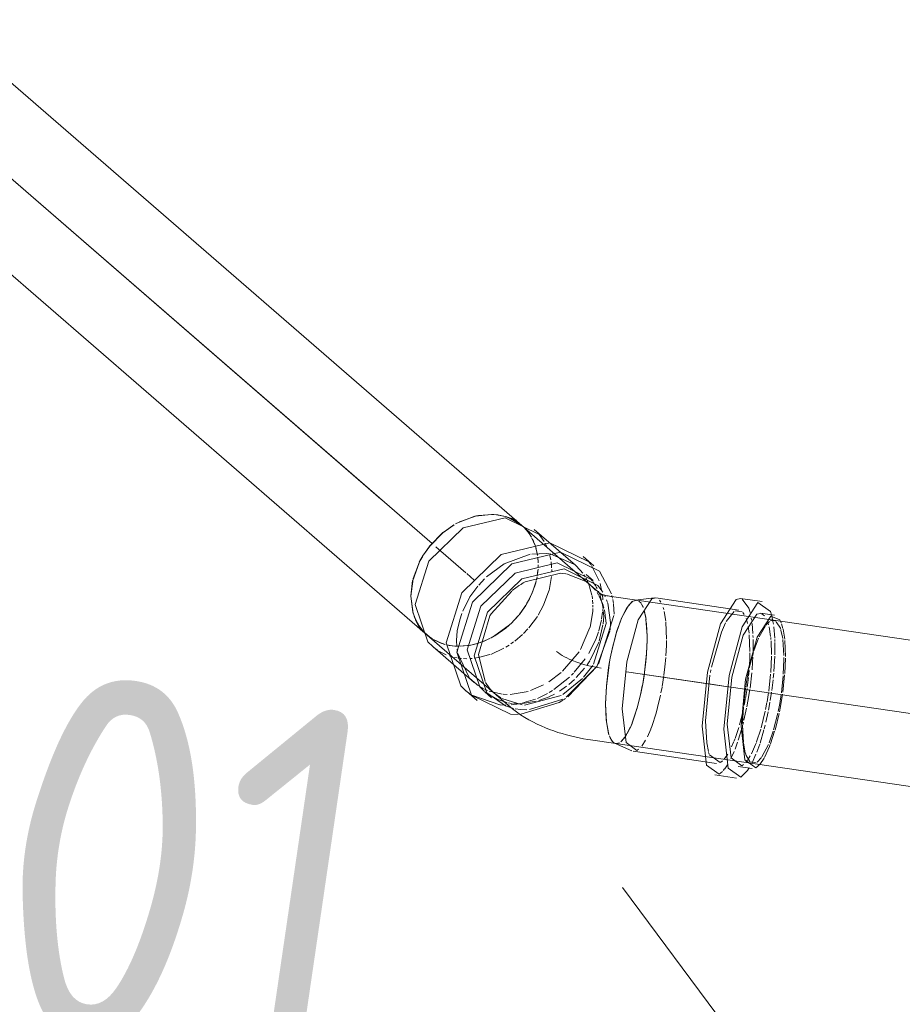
# Model space of a CAD drawing. Header units: millimetres. Extents: x -121 to 34184, y -147 to 33428.
# Tile 13 of 107: x 10050 to 10355, y 20182 to 20522. Entities that reach past the tile are written whole.
import ezdxf

# ---------------------------------------------------------------- set-up
doc = ezdxf.new("R2010")
doc.units = ezdxf.units.MM
doc.linetypes.add('ADSK_Осевая', pattern=[700, 500, -100, 0, -100])
for name, color, linetype, lineweight in [('P-PIPE-____-CNTR', 3, 'ADSK_Осевая', 20), ('P-PIPE-____-IDEN', 2, 'Continuous', 20), ('P-PIPE-____-OTLN', 3, 'Continuous', 20)]:
    doc.layers.add(name, color=color, linetype=linetype, lineweight=lineweight)
doc.styles.add('GOST Common_1', font='GOST_Common.ttf', dxfattribs={"width": 0.9, "height": 125})

# ---------------------------------------------------------------- blocks, each defined once
blk = doc.blocks.new('ADSK_ППР_Отвод канализационный_Составной - Отвод раструбный-1566427-_3D_ копия 1')
at = {"layer": 'P-PIPE-____-OTLN', "color": 22}
for p, q in [((8178.88, 20348.11), (8184.49, 20350.22)), ((8184.58, 20350.24), (8190.19, 20350.87)), ((8191.37, 20350.81), (8194.95, 20350.14)), ((8198.8, 20349), (8194.95, 20350.14)), ((8195.56, 20349.95), (8197.9, 20348.94)), ((8173.56, 20344.6), (8177.31, 20347.23)), ((8177.85, 20347.55), (8178.79, 20348.06)), ((8200.08, 20347.54), (8200.75, 20346.99)), ((8228.82, 20322.65), (8200.75, 20346.99)), ((8219.25, 20333.27), (8205, 20345.62)), ((8168.97, 20339.98), (8173.49, 20344.55)), ((8167.07, 20337.37), (8168.91, 20339.9)), ((8165.43, 20334.54), (8166.67, 20336.74)), ((8225.6, 20333.12), (8221.9, 20336.33)), ((8163.18, 20328.67), (8165.38, 20334.46)), ((8162.37, 20322.75), (8163.15, 20328.57)), ((8225.33, 20328), (8222.95, 20330.06)), ((8224.22, 20326.6), (8223.62, 20327.08)), ((8163.07, 20317.2), (8162.37, 20322.66)), ((8240.4, 20321.21), (8231.68, 20322.49)), ((8246.44, 20322.03), (8239.96, 20321.21)), ((8275.65, 20317.83), (8246.91, 20322.03)), ((8283.71, 20320.74), (8276.23, 20321.84)), ((8238.84, 20320.73), (8236.99, 20318.62)), ((8239.19, 20320.95), (8240.4, 20321.21)), ((8240.54, 20321.18), (8240.4, 20321.21)), ((8164.71, 20313.22), (8163.7, 20315.32)), ((8190.13, 20316.48), (8189.71, 20315.78)), ((8287.91, 20316.04), (8283.12, 20316.74)), ((8165.22, 20312.4), (8163.99, 20314.65)), ((8164.05, 20314.5), (8165.73, 20310.86)), ((8166.69, 20310.49), (8165.27, 20312.32)), ((8166.45, 20310.76), (8165.76, 20311.62)), ((8287.63, 20314.25), (8286.45, 20314.05)), ((8168, 20309.21), (8196.07, 20284.87)), ((8169.95, 20305.2), (8184.2, 20292.84)), ((8181.55, 20289.78), (8185.25, 20286.57)), ((8187.9, 20289.63), (8190.28, 20287.57)), ((8224.45, 20273.01), (8233.16, 20271.74)), ((8232.75, 20271.86), (8238.72, 20269.22)), ((8233.16, 20271.74), (8232.75, 20271.86)), ((8233.02, 20271.77), (8233.16, 20271.74)), ((8239.17, 20269.09), (8267.91, 20264.89)), ((8275.38, 20263.8), (8280.17, 20263.1)), ((8267.33, 20260.88), (8274.8, 20259.79))]:
    blk.add_line(p, q, dxfattribs=at)
at = {"layer": 'P-PIPE-____-OTLN', "color": 9}
for p, q in [((8179.17, 20348.25), (8185.44, 20350.44)), ((8185.71, 20350.49), (8190.58, 20350.86)), ((8190.27, 20350.87), (8191.09, 20350.83)), ((8192.44, 20350.69), (8195.48, 20349.97)), ((8195.22, 20350.06), (8195.97, 20349.8)), ((8196.12, 20349.75), (8200.62, 20347.1)), ((8197.9, 20348.94), (8200.02, 20347.58)), ((8173.75, 20344.76), (8177.28, 20347.22)), ((8178.08, 20347.68), (8179.12, 20348.23)), ((8169.03, 20340.06), (8173.6, 20344.64)), ((8208.45, 20341.44), (8206.65, 20343.96)), ((8167.09, 20337.41), (8168.97, 20339.99)), ((8165.31, 20334.31), (8166.37, 20336.25)), ((8166.67, 20336.74), (8167.07, 20337.37)), ((8218.69, 20333.72), (8210.45, 20337.22)), ((8163.03, 20328.08), (8165.24, 20334.17)), ((8224.49, 20333.57), (8223.8, 20334.42)), ((8227.42, 20327.89), (8224.79, 20333.16)), ((8187.86, 20328.66), (8185.82, 20326.47)), ((8214.05, 20330.54), (8201.83, 20327.54)), ((8222.6, 20327.79), (8216.09, 20330.33)), ((8222.55, 20329.33), (8222.16, 20329.94)), ((8225.09, 20327.81), (8224.6, 20328.4)), ((8162.37, 20322.75), (8163.01, 20327.98)), ((8199.91, 20326.4), (8197.36, 20324.53)), ((8205.65, 20327.85), (8204.41, 20324.02)), ((8223.62, 20327.08), (8223.01, 20327.51)), ((8226.28, 20326.02), (8225.25, 20327.6)), ((8163.24, 20316.62), (8162.37, 20322.65)), ((8197.2, 20324.4), (8190.13, 20316.48)), ((8204.25, 20323.63), (8202.18, 20319.61)), ((8227.16, 20323.13), (8226.66, 20323.91)), ((8228.38, 20320.6), (8227.3, 20322.9)), ((8229.53, 20322.36), (8229.2, 20323.04)), ((8231.99, 20321.97), (8231.77, 20322.89)), ((8202.05, 20319.4), (8200.11, 20316.64)), ((8202.14, 20319.56), (8201.68, 20318.82)), ((8229.04, 20318.54), (8228.44, 20320.45)), ((8230.32, 20320.38), (8229.98, 20321.32)), ((8231.34, 20313.5), (8230.36, 20320.25)), ((8232.32, 20320.07), (8232.09, 20321.47)), ((8232.53, 20316.43), (8232.35, 20319.84)), ((8235.36, 20315.53), (8237.67, 20319.57)), ((8237.67, 20319.57), (8239.05, 20320.87)), ((8248.71, 20320.53), (8248.23, 20321.21)), ((8163.99, 20314.65), (8163.09, 20317.11)), ((8163.69, 20315.34), (8163.26, 20316.56)), ((8180, 20316.69), (8179.27, 20314.48)), ((8189.71, 20315.78), (8185.8, 20302.44)), ((8199.62, 20316.02), (8196.89, 20313.08)), ((8227.2, 20299.13), (8232.52, 20315.9)), ((8229.8, 20313.13), (8229.19, 20317.92)), ((8234.87, 20314.39), (8235.36, 20315.52)), ((8274.03, 20317.34), (8271.29, 20313.85)), ((8276.76, 20317.24), (8274.36, 20317.55)), ((8277.47, 20316.29), (8276.97, 20317.01)), ((8284.43, 20315.84), (8283.54, 20316.52)), ((8287.16, 20315.12), (8286.92, 20316.12)), ((8165.49, 20312), (8164.71, 20313.22)), ((8179.25, 20314.41), (8178.44, 20310.69)), ((8225.48, 20299.09), (8229.8, 20313.13)), ((8231.18, 20310.93), (8231.34, 20313.5)), ((8233.55, 20310.67), (8234.6, 20313.69)), ((8284.78, 20312.4), (8282.59, 20308.55)), ((8286.23, 20313.91), (8284.95, 20312.63)), ((8288.33, 20313.95), (8287.63, 20314.25)), ((8290.26, 20313.38), (8289.75, 20314.48)), ((8290.85, 20311.43), (8290.38, 20313.05)), ((8168, 20309.21), (8166.45, 20310.76)), ((8168.67, 20308.66), (8167.18, 20309.98)), ((8178.43, 20310.6), (8178.18, 20307.34)), ((8191.44, 20308.96), (8190.69, 20308.53)), ((8226.75, 20298.54), (8231.14, 20310.55)), ((8231.97, 20304.79), (8233.55, 20310.66)), ((8290.75, 20308.01), (8290.15, 20310.93)), ((8291.44, 20307.8), (8290.91, 20311.17)), ((8170.35, 20304.86), (8171.54, 20303.98)), ((8178.18, 20307.34), (8178.26, 20305.19)), ((8189.35, 20307.83), (8187.5, 20307.02)), ((8231.24, 20301.26), (8231.97, 20304.78)), ((8291.18, 20302.18), (8290.81, 20307.6)), ((8291.71, 20301.78), (8291.48, 20307.34)), ((8171.82, 20303.8), (8174.64, 20302.35)), ((8178.36, 20304.3), (8178.46, 20303.56)), ((8178.55, 20303.06), (8182.55, 20294.5)), ((8185.8, 20302.44), (8188.01, 20293.2)), ((8231.23, 20301.22), (8231.01, 20299.97)), ((8280.72, 20303.4), (8279.22, 20297.77)), ((8291.2, 20300.63), (8291.19, 20301.48)), ((8216.03, 20287.71), (8226.71, 20298.48)), ((8222.04, 20294.62), (8225.25, 20298.73)), ((8229.91, 20291.39), (8230.69, 20298)), ((8230.69, 20298), (8231, 20299.93)), ((8290.96, 20295.64), (8291.2, 20300.63)), ((8291.47, 20295.96), (8291.7, 20301.19)), ((8265.64, 20295.32), (8264.12, 20279.53)), ((8265.99, 20297.23), (8265.82, 20296.29)), ((8279.11, 20297.29), (8278.5, 20294.31)), ((8290.3, 20289.24), (8290.92, 20295.07)), ((8290.78, 20289.43), (8291.43, 20295.4)), ((8182.8, 20294.22), (8185.7, 20291.69)), ((8186.07, 20291.45), (8187.5, 20290.63)), ((8188.22, 20292.82), (8189.47, 20290.94)), ((8214.84, 20288.63), (8221.62, 20294.17)), ((8229.62, 20285.5), (8229.91, 20291.38)), ((8278.27, 20293.08), (8277.98, 20291.25)), ((8181.88, 20289.57), (8182.6, 20289.02)), ((8183.5, 20288.41), (8193.1, 20285.07)), ((8187.78, 20290.49), (8188.88, 20290)), ((8188.6, 20289.13), (8192.62, 20286.87)), ((8190.44, 20289.85), (8191.39, 20288.97)), ((8191.54, 20288.84), (8193.5, 20287.48)), ((8201.66, 20285.02), (8214.33, 20288.33)), ((8277.91, 20290.81), (8277.23, 20284.86)), ((8193.18, 20285.07), (8195.19, 20285.01)), ((8193.85, 20287.27), (8200.8, 20285.07)), ((8195.03, 20284.7), (8197.78, 20283.86)), ((8203.3, 20283.44), (8214.86, 20287.02)), ((8229.89, 20279.23), (8229.62, 20285.42)), ((8277.19, 20284.43), (8276.88, 20278.61)), ((8287.59, 20276.5), (8289.06, 20282.23)), ((8288.1, 20276.39), (8289.49, 20282.07)), ((8230.57, 20275.45), (8229.89, 20279.23)), ((8264.12, 20279.53), (8264.52, 20271.99)), ((8276.88, 20278.11), (8277.21, 20272.12)), ((8230.76, 20274.81), (8230.57, 20275.45)), ((8286.06, 20271.92), (8287.46, 20276.06)), ((8286.56, 20271.65), (8287.97, 20275.95)), ((8231.87, 20272.57), (8231.08, 20273.95)), ((8232.46, 20272.02), (8231.87, 20272.56)), ((8232.24, 20272.18), (8232.99, 20271.77)), ((8233.18, 20271.73), (8233.91, 20271.8)), ((8234.37, 20271.99), (8233.19, 20271.73)), ((8264.53, 20271.96), (8265.1, 20268.98)), ((8277.24, 20271.82), (8277.85, 20268.49)), ((8283.57, 20267.11), (8285.86, 20271.45)), ((8240.46, 20269.37), (8241.02, 20269.75)), ((8265.2, 20268.64), (8265.37, 20268.08)), ((8265.45, 20267.86), (8269.2, 20265.17)), ((8269.26, 20265.2), (8269.96, 20265.71)), ((8270.73, 20263.04), (8271.68, 20264.42)), ((8276.67, 20264.07), (8277.26, 20264.49)), ((8279.43, 20265.44), (8281.63, 20265.09)), ((8281.97, 20265.31), (8283.44, 20266.92)), ((8282.22, 20263.92), (8282.79, 20264.49)), ((8282.83, 20264.55), (8284.32, 20266.7)), ((8268.81, 20261.2), (8269.94, 20262.12)), ((8270.21, 20262.41), (8270.67, 20262.97)), ((8278.64, 20262.46), (8279.2, 20263.32))]:
    blk.add_line(p, q, dxfattribs=at)
at = {"layer": 'P-PIPE-____-OTLN', "color": 10}
for p, q in [((8191.27, 20350.82), (8192.44, 20350.69)), ((8201.14, 20346.63), (8202.52, 20345.16)), ((8201.51, 20346.28), (8202.3, 20345.44)), ((8202.52, 20345.16), (8203.53, 20343.8)), ((8202.59, 20345.08), (8203.32, 20344.11)), ((8203.47, 20343.89), (8204.05, 20342.96)), ((8203.57, 20343.74), (8204.04, 20342.96)), ((8204.2, 20342.69), (8205.32, 20340.15)), ((8204.4, 20342.3), (8204.81, 20341.44)), ((8204.99, 20341.01), (8205.41, 20339.87)), ((8205.41, 20339.87), (8205.68, 20338.99)), ((8205.59, 20339.32), (8206.14, 20336.82)), ((8209.27, 20339.86), (8208.71, 20340.97)), ((8205.93, 20337.98), (8206.16, 20336.67)), ((8206.24, 20336.1), (8206.36, 20334.33)), ((8206.25, 20335.98), (8206.37, 20334.12)), ((8210.7, 20335.14), (8210.38, 20336.67)), ((8206.3, 20331.92), (8206.14, 20330.38)), ((8206.37, 20333.44), (8206.34, 20332.49)), ((8206.37, 20333.44), (8206.34, 20332.53)), ((8210.88, 20333.82), (8210.8, 20334.48)), ((8210.99, 20332.4), (8210.9, 20333.64)), ((8211.02, 20331.13), (8211.01, 20331.88)), ((8205.85, 20328.72), (8205.69, 20327.99)), ((8205.95, 20329.25), (8205.75, 20328.28)), ((8206.28, 20331.59), (8206.02, 20329.61)), ((8210.11, 20324.62), (8210.94, 20329.46)), ((8223.15, 20328.27), (8222.83, 20328.86)), ((8204.99, 20325.6), (8204.21, 20323.56)), ((8205.5, 20327.27), (8205.06, 20325.8)), ((8223.61, 20327.29), (8223.3, 20327.97)), ((8224.91, 20322.97), (8223.7, 20327.08)), ((8226.72, 20325.22), (8226.41, 20325.8)), ((8228.25, 20324.69), (8227.69, 20327.03)), ((8208.24, 20319.51), (8210.07, 20324.47)), ((8225.11, 20321.67), (8224.96, 20322.72)), ((8227.49, 20323.46), (8227.12, 20324.36)), ((8228.34, 20320.57), (8227.59, 20323.19)), ((8228.71, 20321.4), (8228.51, 20323.15)), ((8201.68, 20318.82), (8199.78, 20316.22)), ((8202.18, 20319.61), (8202.05, 20319.4)), ((8206.39, 20316.11), (8208.23, 20319.49)), ((8225.25, 20319.93), (8225.15, 20321.29)), ((8225.21, 20317.43), (8225.26, 20318.37)), ((8225.26, 20318.77), (8225.26, 20319.51)), ((8228.51, 20319.72), (8228.38, 20320.39)), ((8228.74, 20318.26), (8228.51, 20319.72)), ((8228.65, 20317.56), (8228.76, 20318.75)), ((8228.78, 20318.97), (8228.83, 20319.64)), ((8241.14, 20320.9), (8241.85, 20320.16)), ((8241.87, 20320.14), (8242.62, 20318.65)), ((8242.56, 20318.81), (8242.18, 20319.62)), ((8249.69, 20318.02), (8249.51, 20318.65)), ((8199.58, 20315.97), (8197.88, 20314.07)), ((8203.09, 20311.66), (8206.08, 20315.62)), ((8224.27, 20311.96), (8225.21, 20317.32)), ((8228.25, 20314.78), (8228.59, 20317.05)), ((8228.73, 20313.04), (8228.97, 20315.56)), ((8228.97, 20315.56), (8228.82, 20317.58)), ((8242.92, 20317.73), (8243.47, 20315.21)), ((8243.57, 20314.53), (8243.09, 20317.12)), ((8250.41, 20314.01), (8249.86, 20317.36)), ((8278.25, 20314.45), (8278.11, 20314.86)), ((8280.01, 20314.36), (8279.9, 20315.02)), ((8287.27, 20314.58), (8287.16, 20315.12)), ((8220.91, 20304.2), (8224.23, 20311.81)), ((8227.26, 20310.66), (8228.18, 20314.4)), ((8227.4, 20307.13), (8228.69, 20312.74)), ((8243.55, 20314.67), (8243.94, 20308.98)), ((8243.74, 20312.98), (8243.65, 20313.87)), ((8243.94, 20308.75), (8243.75, 20312.89)), ((8250.7, 20307.77), (8250.44, 20313.67)), ((8278.44, 20313.78), (8278.3, 20314.29)), ((8278.58, 20313.22), (8278.46, 20313.7)), ((8279.15, 20309.81), (8278.81, 20312.13)), ((8280.46, 20309.73), (8280.17, 20313.14)), ((8285.71, 20313.38), (8285.59, 20313.76)), ((8285.91, 20312.68), (8285.77, 20313.18)), ((8286.59, 20308.72), (8286.08, 20312.01)), ((8287.4, 20313.91), (8287.3, 20314.43)), ((8287.55, 20312.97), (8287.4, 20313.89)), ((8288, 20308.16), (8287.67, 20312.08)), ((8169.23, 20308.25), (8168.68, 20308.65)), ((8169.84, 20307.84), (8169.14, 20308.31)), ((8190.69, 20308.53), (8190.07, 20308.19)), ((8198.26, 20307.12), (8200.94, 20309.42)), ((8201.27, 20309.73), (8202.76, 20311.29)), ((8226.21, 20307.69), (8227.17, 20310.36)), ((8243.94, 20308.87), (8243.94, 20307.72)), ((8243.94, 20307.69), (8243.94, 20308.65)), ((8279.44, 20303.57), (8279.21, 20309.24)), ((8280.53, 20308.3), (8280.49, 20309.07)), ((8286.69, 20307.67), (8286.63, 20308.31)), ((8172.52, 20306.49), (8170.1, 20307.68)), ((8173.19, 20306.25), (8170.39, 20307.51)), ((8173.9, 20306.02), (8172.7, 20306.42)), ((8174.17, 20305.95), (8173.2, 20306.24)), ((8177.38, 20305.38), (8174.72, 20305.81)), ((8176.63, 20305.46), (8175.5, 20305.64)), ((8177.73, 20305.36), (8176.91, 20305.43)), ((8178.7, 20305.32), (8177.72, 20305.36)), ((8178.48, 20305.32), (8177.73, 20305.36)), ((8182.01, 20305.54), (8178.96, 20305.32)), ((8182.11, 20305.55), (8179.59, 20305.32)), ((8184.16, 20305.95), (8182.38, 20305.59)), ((8185.73, 20306.39), (8182.64, 20305.63)), ((8185.05, 20306.18), (8184.42, 20306.01)), ((8186.44, 20306.63), (8185.64, 20306.36)), ((8186.94, 20306.8), (8185.94, 20306.46)), ((8189.67, 20307.99), (8187.26, 20306.93)), ((8189.95, 20302.52), (8194.54, 20304.64)), ((8195.16, 20305), (8196.28, 20305.71)), ((8196.91, 20306.13), (8197.86, 20306.81)), ((8223.78, 20302.8), (8226.17, 20307.58)), ((8224.34, 20300.55), (8227.28, 20306.76)), ((8243.74, 20302.72), (8243.94, 20307.53)), ((8243.94, 20307.53), (8243.76, 20302.92)), ((8250.47, 20301.96), (8250.66, 20305.61)), ((8250.66, 20305.61), (8250.7, 20307.31)), ((8280.6, 20304.98), (8280.55, 20307.63)), ((8280.55, 20303.26), (8280.6, 20304.98)), ((8286.91, 20302.51), (8286.73, 20307.14)), ((8288.04, 20306.99), (8288.02, 20307.69)), ((8288.07, 20303.89), (8288.05, 20306.6)), ((8175.71, 20301.96), (8176.6, 20301.69)), ((8177.45, 20301.49), (8178.4, 20301.3)), ((8178.76, 20301.25), (8179.9, 20301.11)), ((8184.24, 20301.17), (8185.7, 20301.39)), ((8185.79, 20301.4), (8189.65, 20302.42)), ((8214.8, 20296.7), (8220.45, 20303.45)), ((8243.75, 20302.81), (8243.08, 20296.39)), ((8250.12, 20298.21), (8250.43, 20301.44)), ((8279.37, 20300.6), (8279.44, 20303.08)), ((8280.38, 20299.96), (8280.47, 20301.51)), ((8280.5, 20302.09), (8280.53, 20302.83)), ((8286.62, 20296.26), (8286.91, 20301.9)), ((8287.72, 20296.55), (8288.03, 20301.9)), ((8288.05, 20302.36), (8288.07, 20303.89)), ((8180.59, 20301.06), (8181.76, 20301.03)), ((8183.03, 20301.07), (8183.62, 20301.11)), ((8216.55, 20287.83), (8226.74, 20298.41)), ((8218.79, 20296.33), (8222.62, 20301.01)), ((8223.23, 20298.89), (8224.16, 20300.26)), ((8243.07, 20296.27), (8243.5, 20299.91)), ((8249.77, 20295.42), (8250.11, 20298.09)), ((8279.21, 20297.76), (8279.37, 20300.58)), ((8280.18, 20297.17), (8280.38, 20299.96)), ((8209.97, 20292.99), (8214.27, 20296.22)), ((8211.79, 20290.35), (8217.16, 20294.69)), ((8217.85, 20295.37), (8218.53, 20296.06)), ((8219.52, 20294.56), (8222.34, 20297.72)), ((8249.15, 20291.46), (8249.75, 20295.23)), ((8278.52, 20291.22), (8278.92, 20294.57)), ((8278.97, 20294.98), (8279.14, 20296.9)), ((8279.47, 20290.8), (8280.09, 20296.15)), ((8285.95, 20289.87), (8286.58, 20295.73)), ((8287.51, 20294.32), (8287.68, 20296.02)), ((8203.71, 20290), (8208.24, 20291.98)), ((8213.68, 20289.8), (8216.15, 20291.57)), ((8216.9, 20292.17), (8218.83, 20293.89)), ((8241.95, 20289.84), (8242.3, 20291.61)), ((8242.33, 20291.73), (8242.55, 20292.98)), ((8248.72, 20289.2), (8249.1, 20291.2)), ((8286.99, 20290), (8287.46, 20293.76)), ((8189.43, 20289.79), (8193.9, 20288.78)), ((8194.24, 20288.75), (8195.69, 20288.68)), ((8196.68, 20288.69), (8202.86, 20289.73)), ((8206.06, 20287.33), (8209.59, 20288.99)), ((8206.61, 20286.61), (8210.12, 20287.89)), ((8210.17, 20289.32), (8211.29, 20290.02)), ((8210.29, 20287.97), (8212.02, 20288.81)), ((8241.88, 20289.49), (8240.41, 20283.6)), ((8247.59, 20284.2), (8248.57, 20288.46)), ((8277.89, 20287.23), (8278.45, 20290.75)), ((8285.36, 20286.12), (8285.87, 20289.36)), ((8286.46, 20286.56), (8286.91, 20289.44)), ((8192.76, 20286.81), (8195.53, 20285.93)), ((8195.61, 20285.02), (8196.34, 20285.06)), ((8195.93, 20285.84), (8197.32, 20285.6)), ((8197.07, 20285.12), (8198.88, 20285.35)), ((8197.94, 20285.54), (8199.12, 20285.48)), ((8199, 20285.37), (8201.34, 20285.84)), ((8199.64, 20285.48), (8200.3, 20285.5)), ((8200.9, 20285.54), (8205.7, 20286.36)), ((8201.38, 20285.85), (8205.42, 20287.08)), ((8215.04, 20286.82), (8215.76, 20287.28)), ((8277.46, 20284.95), (8277.69, 20286.16)), ((8277.69, 20286.16), (8277.85, 20287)), ((8284.84, 20283.45), (8285.32, 20285.91)), ((8238.76, 20278.74), (8240, 20282.25)), ((8240.33, 20283.34), (8238.79, 20278.83)), ((8240.23, 20283), (8240.46, 20283.78)), ((8245.56, 20277.64), (8247.06, 20282.25)), ((8247.09, 20282.38), (8247.55, 20284.05)), ((8275.84, 20278.18), (8276.96, 20282.62)), ((8277.37, 20279.79), (8278.31, 20283.97)), ((8283.29, 20277.1), (8284.73, 20282.93)), ((8284.96, 20279.09), (8285.75, 20282.7)), ((8238.76, 20278.74), (8238.05, 20277.08)), ((8238.43, 20277.94), (8238.74, 20278.69)), ((8245.25, 20276.82), (8245.53, 20277.56)), ((8276.95, 20278.14), (8277.2, 20279.11)), ((8284.4, 20276.86), (8284.72, 20278.09)), ((8235.14, 20272.56), (8236.46, 20274.16)), ((8237.92, 20276.8), (8236.35, 20274)), ((8236.57, 20274.33), (8236.88, 20274.83)), ((8237.12, 20275.24), (8238.16, 20277.33)), ((8244.04, 20274.05), (8245.19, 20276.68)), ((8274.3, 20273.44), (8275.58, 20277.29)), ((8275.42, 20272.89), (8276.62, 20276.91)), ((8281.76, 20272.3), (8283.17, 20276.68)), ((8282.93, 20271.86), (8284.29, 20276.44)), ((8236.3, 20273.93), (8234.88, 20272.34)), ((8242.08, 20270.84), (8243.41, 20272.86)), ((8273.13, 20270.59), (8273.93, 20272.48)), ((8274.03, 20272.72), (8274.22, 20273.22)), ((8274.34, 20269.83), (8275.18, 20272.16)), ((8281.82, 20268.75), (8282.84, 20271.57)), ((8270.57, 20266.34), (8271.81, 20268.07)), ((8272.88, 20266.56), (8274.01, 20269)), ((8278.67, 20266.12), (8279.56, 20267.52)), ((8280.18, 20265.07), (8281.53, 20268.03)), ((8278.02, 20265.28), (8278.55, 20265.96))]:
    blk.add_line(p, q, dxfattribs=at)
at = {"layer": 'P-PIPE-____-OTLN', "color": 22}
for points in [[(8206.65, 20343.96, 0), (8194.96, 20349.71, 0), (8180.42, 20346.18, 0), (8168.56, 20334.71, 0), (8163.94, 20319.69, 0)], [(8223.8, 20334.42, 0), (8210.34, 20341.04, 0), (8193.59, 20336.97, 0), (8179.95, 20323.77, 0), (8174.62, 20306.47, 0)], [(8231.63, 20323.44, 0), (8227.51, 20331.21, 0), (8214.05, 20337.83, 0), (8197.3, 20333.76, 0), (8183.65, 20320.55, 0), (8178.32, 20303.26, 0)], [(8224.6, 20328.4, 0), (8212.92, 20334.15, 0), (8198.37, 20330.61, 0), (8186.52, 20319.15, 0), (8181.89, 20304.13, 0)], [(8228.7, 20323.95, 0), (8226.98, 20326.34, 0), (8215.29, 20332.09, 0), (8200.74, 20328.55, 0), (8188.89, 20317.09, 0), (8184.26, 20302.07, 0)], [(8215.91, 20330.36, 0), (8214.8, 20330.5, 0), (8214.05, 20330.54, 0)], [(8201.83, 20327.54, 0), (8201.2, 20327.2, 0), (8200.19, 20326.59, 0)], [(8227.62, 20323.52, 0), (8227.65, 20323.51, 0), (8227.73, 20323.47, 0), (8227.87, 20323.41, 0), (8228.06, 20323.34, 0), (8228.29, 20323.26, 0), (8228.56, 20323.17, 0), (8228.88, 20323.07, 0), (8229.24, 20322.97, 0), (8229.63, 20322.88, 0), (8230.05, 20322.78, 0), (8230.5, 20322.69, 0), (8230.98, 20322.6, 0), (8231.48, 20322.52, 0), (8231.68, 20322.49, 0)], [(8246.91, 20322.03, 0), (8245.62, 20321.75, 0), (8240.88, 20314.44, 0), (8236.97, 20299.92, 0), (8235.37, 20283.73, 0)], [(8276.19, 20321.77, 0), (8274.75, 20321.52, 0), (8269.3, 20313.1, 0), (8264.79, 20296.38, 0), (8262.96, 20277.74, 0)], [(8163.94, 20319.69, 0), (8168.3, 20306.85, 0), (8169.95, 20305.2, 0)], [(8236.99, 20318.62, 0), (8235.13, 20315, 0), (8233.38, 20310.12, 0), (8231.86, 20304.32, 0), (8231.23, 20301.22, 0)], [(8286.92, 20316.12, 0), (8286.54, 20317.33, 0), (8282.22, 20320.43, 0), (8276.77, 20312.01, 0), (8272.27, 20295.28, 0), (8270.43, 20276.64, 0)], [(8283.09, 20316.68, 0), (8281.83, 20316.46, 0), (8277.1, 20309.15, 0), (8273.18, 20294.62, 0), (8271.59, 20278.44, 0)], [(8289.75, 20314.48, 0), (8286.62, 20315.76, 0), (8281.89, 20308.45, 0), (8277.97, 20293.92, 0), (8276.38, 20277.74, 0)], [(8174.62, 20306.47, 0), (8179.64, 20291.69, 0), (8181.5, 20289.87, 0)], [(8178.32, 20303.26, 0), (8183.35, 20288.48, 0), (8196.81, 20281.86, 0), (8199.39, 20281.78, 0)], [(8181.89, 20304.13, 0), (8186.25, 20291.29, 0), (8187.86, 20289.71, 0)], [(8184.26, 20302.07, 0), (8188.63, 20289.23, 0), (8195.03, 20284.7, 0)], [(8231, 20299.95, 0), (8231.11, 20300.55, 0), (8231.24, 20301.26, 0)], [(8231.01, 20299.97, 0), (8230.68, 20297.97, 0), (8229.92, 20291.53, 0), (8229.62, 20285.42, 0), (8229.81, 20280.06, 0), (8230.47, 20275.82, 0), (8230.77, 20274.79, 0)], [(8278.5, 20294.31, 0), (8278.37, 20293.64, 0), (8278.27, 20293.08, 0)], [(8189.47, 20290.94, 0), (8189.88, 20290.44, 0), (8190.44, 20289.85, 0)], [(8196.07, 20284.87, 0), (8197.46, 20283.72, 0), (8198.86, 20282.66, 0), (8200.27, 20281.68, 0), (8201.69, 20280.78, 0), (8203.11, 20279.95, 0), (8204.53, 20279.17, 0), (8205.96, 20278.46, 0), (8207.39, 20277.8, 0), (8208.83, 20277.18, 0), (8210.27, 20276.61, 0), (8211.72, 20276.09, 0), (8213.17, 20275.6, 0), (8214.63, 20275.15, 0), (8216.09, 20274.73, 0), (8217.56, 20274.35, 0), (8219.04, 20274.01, 0), (8220.52, 20273.69, 0), (8222.01, 20273.41, 0), (8223.5, 20273.16, 0), (8224.45, 20273.01, 0)], [(8235.37, 20283.73, 0), (8236.71, 20272.06, 0), (8240.46, 20269.37, 0)], [(8262.96, 20277.74, 0), (8264.49, 20264.3, 0), (8268.81, 20261.2, 0)], [(8271.59, 20278.44, 0), (8272.92, 20266.77, 0), (8276.67, 20264.07, 0)], [(8276.38, 20277.74, 0), (8277.71, 20266.07, 0), (8281.46, 20263.37, 0), (8282.22, 20263.92, 0)], [(8230.92, 20274.35, 0), (8231.57, 20273, 0), (8232.24, 20272.18, 0)], [(8270.43, 20276.64, 0), (8271.96, 20263.21, 0), (8276.28, 20260.11, 0), (8278.64, 20262.46, 0)]]:
    blk.add_polyline3d(points, dxfattribs=at)
at = {"layer": 'P-PIPE-____-OTLN', "color": 9}
for points in [[(8203.63, 20337.1, 0), (8194.66, 20333.83, 0), (8188.51, 20329.28, 0)], [(8210.26, 20337.24, 0), (8209.21, 20337.36, 0), (8204.13, 20337.18, 0)], [(8221.75, 20330.53, 0), (8220.9, 20331.61, 0), (8219.25, 20333.27, 0)], [(8185.49, 20326.07, 0), (8182.81, 20322.36, 0), (8180.31, 20317.48, 0)], [(8226.13, 20324.64, 0), (8225.72, 20325.13, 0), (8224.22, 20326.6, 0)], [(8279.51, 20316.94, 0), (8279.07, 20318.42, 0), (8276.72, 20321.59, 0)], [(8196.48, 20312.71, 0), (8190.97, 20308.69, 0), (8189.9, 20308.11, 0)], [(8271.05, 20313.4, 0), (8269.62, 20310.24, 0), (8266.17, 20298.09, 0)], [(8290.09, 20311.14, 0), (8289.96, 20311.53, 0), (8288.52, 20313.81, 0)], [(8282.39, 20308.08, 0), (8282.03, 20307.21, 0), (8280.84, 20303.8, 0)], [(8289.18, 20282.8, 0), (8289.71, 20285.5, 0), (8290.23, 20288.69, 0)], [(8289.62, 20282.65, 0), (8290.11, 20285.21, 0), (8290.69, 20288.83, 0)], [(8200.4, 20281.83, 0), (8213.56, 20285.93, 0), (8214.81, 20286.68, 0)], [(8198.45, 20283.73, 0), (8200.31, 20283.48, 0), (8202.43, 20283.41, 0)], [(8284.45, 20266.93, 0), (8286.2, 20270.69, 0), (8286.46, 20271.36, 0)], [(8277.89, 20268.35, 0), (8278.13, 20267.6, 0), (8279.36, 20265.51, 0)]]:
    blk.add_polyline3d(points, dxfattribs=at)
at = {"layer": 'P-PIPE-____-OTLN', "color": 10}
for points in [[(8204.1, 20323.31, 0), (8203.32, 20321.65, 0), (8202.35, 20319.9, 0)], [(8197.22, 20313.4, 0), (8195.19, 20311.59, 0), (8191.44, 20308.96, 0)], [(8243.51, 20299.95, 0), (8243.64, 20301.42, 0), (8243.74, 20302.6, 0)], [(8243.07, 20296.27, 0), (8242.45, 20292.4, 0), (8241.9, 20289.6, 0)], [(8242.55, 20292.98, 0), (8242.88, 20294.98, 0), (8243.05, 20296.15, 0)], [(8240.56, 20284.1, 0), (8241.7, 20288.63, 0), (8241.93, 20289.73, 0)], [(8278.4, 20284.44, 0), (8278.76, 20286.34, 0), (8279.41, 20290.35, 0)], [(8285.86, 20283.25, 0), (8286.24, 20285.25, 0), (8286.37, 20286, 0)], [(8279.94, 20268.21, 0), (8281.41, 20271.39, 0), (8281.66, 20272.04, 0)]]:
    blk.add_polyline3d(points, dxfattribs=at)
at = {"layer": 'P-PIPE-____-OTLN', "color": 9}
for start_param, end_param in [(0.520057, 0.882585), (0.891977, 1.284656)]:
    blk.add_ellipse((8235.6, 20309.39), major_axis=(-26.31, 0.25), ratio=0.463871, start_param=start_param, end_param=end_param, dxfattribs=at)
blk = doc.blocks.new('ADSK_M_Трубы_Уклоны - Фактический_0_0Х0_Знак справа-556980-_3D_ копия 1')
at = {"layer": 'P-PIPE-____-IDEN'}
for q in [(15293.91, 19381.11), (15228.4, 19305.55)]:
    blk.add_line((15303.96, 19240.05), q, dxfattribs=at)

msp = doc.modelspace()

# ---------------------------------------------------------------- linework, layer by layer
at = {"layer": 'P-PIPE-____-CNTR', "color": 9}
for p, q in [((9268.34, 21142.25), (10192.77, 20340.77)), ((9377.78, 21047.37), (10192.77, 20340.77)), ((10301.08, 20290.44), (10877.08, 20206.27)), ((10301.08, 20290.44), (10875.62, 20206.49))]:
    msp.add_line(p, q, dxfattribs=at)
at = {"layer": 'P-PIPE-____-CNTR', "color": 10}
for p, q in [((10194.04, 20339.68), (10204.43, 20330.67)), ((10194.04, 20339.68), (10204.43, 20330.67)), ((10204.75, 20330.39), (10207.31, 20328.17)), ((10204.75, 20330.39), (10207.31, 20328.17)), ((10259.8, 20296.47), (10294.9, 20291.35)), ((10259.8, 20296.47), (10287.43, 20292.44)), ((10287.43, 20292.44), (10288.4, 20292.3)), ((10288.4, 20292.3), (10294.9, 20291.35)), ((10295.13, 20291.31), (10300.66, 20290.5)), ((10295.13, 20291.31), (10300.66, 20290.5))]:
    msp.add_line(p, q, dxfattribs=at)
at = {"layer": 'P-PIPE-____-OTLN', "color": 22}
for p, q in [((10223.77, 20346.99), (9268.36, 21175.32)), ((9268.32, 21109.18), (10191.02, 20309.21)), ((10213.2, 20350.87), (10207.51, 20350.22)), ((10258.18, 20315.07), (10260.02, 20318.63)), ((10260.04, 20318.67), (10261.87, 20320.74)), ((10262.83, 20321.19), (10263.59, 20321.18)), ((10932.89, 20223.38), (10263.42, 20321.21)), ((10256.43, 20310.21), (10258.15, 20315.01)), ((10188.28, 20312.33), (10189.7, 20310.5)), ((10254.91, 20304.41), (10256.4, 20310.13)), ((10254.25, 20301.22), (10254.89, 20304.32)), ((10252.95, 20291.63), (10253.7, 20297.97)), ((10253.72, 20298.07), (10254.03, 20299.98)), ((10252.64, 20285.51), (10252.94, 20291.52)), ((10252.82, 20280.14), (10252.64, 20285.41)), ((10253.48, 20275.88), (10252.83, 20280.05)), ((10253.79, 20274.79), (10253.5, 20275.81)), ((10254.57, 20273.03), (10253.94, 20274.35)), ((10256.19, 20271.74), (10835.33, 20187.11))]:
    msp.add_line(p, q, dxfattribs=at)
at = {"layer": 'P-PIPE-____-OTLN', "color": 9}
for p, q in [((10214.09, 20350.83), (10213.29, 20350.87)), ((10218.5, 20349.98), (10215.48, 20350.69)), ((10220.92, 20348.94), (10218.58, 20349.95)), ((10190.09, 20337.37), (10189.69, 20336.74)), ((10224.7, 20318.83), (10225.16, 20319.56)), ((10187.01, 20314.65), (10188.24, 20312.39)), ((10190.18, 20310), (10191.75, 20308.61)), ((10213.73, 20308.54), (10214.44, 20308.95)), ((10254.14, 20300.57), (10254.25, 20301.22)), ((10255.26, 20272.19), (10254.59, 20273)), ((10256.93, 20271.8), (10256.2, 20271.73))]:
    msp.add_line(p, q, dxfattribs=at)
at = {"layer": 'P-PIPE-____-OTLN', "color": 10}
for p, q in [((10215.48, 20350.69), (10214.28, 20350.82)), ((10225.53, 20345.18), (10224.17, 20346.62)), ((10226.51, 20343.87), (10225.53, 20345.18)), ((10227.05, 20342.98), (10226.57, 20343.78)), ((10227.83, 20341.44), (10227.42, 20342.3)), ((10228.43, 20339.87), (10228.01, 20341.01)), ((10228.68, 20339.07), (10228.43, 20339.87)), ((10229.18, 20336.67), (10228.94, 20337.99)), ((10229.39, 20334.1), (10229.27, 20335.98)), ((10229.16, 20330.38), (10229.33, 20331.93)), ((10229.36, 20332.52), (10229.39, 20333.44)), ((10228.77, 20328.28), (10228.97, 20329.25)), ((10227.23, 20323.55), (10228.01, 20325.6)), ((10228.08, 20325.8), (10228.52, 20327.28)), ((10222.87, 20316.3), (10224.7, 20318.83)), ((10265.21, 20319.61), (10265.58, 20318.81)), ((10220.9, 20314.07), (10222.6, 20315.97)), ((10266.12, 20317.07), (10266.59, 20314.54)), ((10266.67, 20313.88), (10266.76, 20312.99)), ((10266.78, 20312.81), (10266.96, 20308.78)), ((10192.2, 20308.28), (10192.89, 20307.83)), ((10213.09, 20308.2), (10213.73, 20308.54)), ((10266.96, 20308.68), (10266.96, 20307.7)), ((10193.42, 20307.5), (10196.19, 20306.25)), ((10196.29, 20306.22), (10197.21, 20305.94)), ((10198.52, 20305.64), (10199.64, 20305.47)), ((10199.91, 20305.43), (10200.73, 20305.36)), ((10200.73, 20305.36), (10201.59, 20305.32)), ((10201.98, 20305.32), (10205, 20305.53)), ((10205.37, 20305.59), (10207.28, 20305.97)), ((10207.41, 20306.01), (10208.09, 20306.19)), ((10208.68, 20306.37), (10209.5, 20306.64)), ((10210.31, 20306.94), (10212.68, 20307.99)), ((10266.96, 20307.44), (10266.76, 20302.71)), ((10266.52, 20299.9), (10266.09, 20296.27)), ((10265.32, 20291.61), (10264.97, 20289.83)), ((10265.57, 20292.96), (10265.35, 20291.73)), ((10263.02, 20282.26), (10261.78, 20278.74)), ((10263.48, 20283.77), (10263.25, 20283)), ((10261.76, 20278.69), (10261.42, 20277.88)), ((10259.48, 20274.16), (10258.16, 20272.56)), ((10259.9, 20274.83), (10259.56, 20274.28)), ((10261.19, 20277.34), (10260.14, 20275.24))]:
    msp.add_line(p, q, dxfattribs=at)
at = {"layer": 'P-PIPE-____-OTLN', "color": 22}
for points in [[(10207.51, 20350.22, 0), (10201.81, 20348.06, 0), (10200.87, 20347.55, 0)], [(10223.77, 20346.99, 0), (10223.03, 20347.59, 0), (10220.92, 20348.94, 0)], [(10200.35, 20347.25, 0), (10196.5, 20344.54, 0), (10191.92, 20339.9, 0), (10190.09, 20337.37, 0)], [(10189.69, 20336.74, 0), (10188.4, 20334.45, 0), (10186.17, 20328.57, 0), (10185.39, 20322.66, 0)], [(10185.39, 20322.66, 0), (10186.11, 20317.12, 0), (10187.01, 20314.65, 0)], [(10256.18, 20271.74, 0), (10256.01, 20271.77, 0), (10255.26, 20272.19, 0)]]:
    msp.add_polyline3d(points, dxfattribs=at)
at = {"layer": 'P-PIPE-____-OTLN', "color": 10}
for points in [[(10225.38, 20319.92, 0), (10226.39, 20321.74, 0), (10227.12, 20323.3, 0)], [(10214.44, 20308.95, 0), (10218.29, 20311.66, 0), (10220.24, 20313.4, 0)], [(10266.76, 20302.6, 0), (10266.66, 20301.32, 0), (10266.53, 20299.95, 0)], [(10266.07, 20296.15, 0), (10265.88, 20294.87, 0), (10265.57, 20292.96, 0)], [(10264.95, 20289.73, 0), (10264.69, 20288.54, 0), (10263.58, 20284.1, 0)]]:
    msp.add_polyline3d(points, dxfattribs=at)

# ---------------------------------------------------------------- block references
at = {"layer": 'P-PIPE-____-IDEN', "rotation": 32.6104946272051}
msp.add_blockref('ADSK_M_Трубы_Уклоны - Фактический_0_0Х0_Знак справа-556980-_3D_ копия 1', (7820.58, -4346.05), dxfattribs=at)
at = {"layer": 'P-PIPE-____-OTLN', "color": 9}
msp.add_blockref('ADSK_ППР_Отвод канализационный_Составной - Отвод раструбный-1566427-_3D_ копия 1', (2023.02, 0), dxfattribs=at)

# ---------------------------------------------------------------- texts
at = {"layer": 'P-PIPE-____-IDEN', "lineweight": 9, "insert": (9944.89, 20314.61), "char_height": 125, "width": 310.2531, "attachment_point": 1, "rotation": 351.6855, "style": 'GOST Common_1'}
msp.add_mtext('0,01', dxfattribs=at)

doc.saveas('drawing.dxf')
